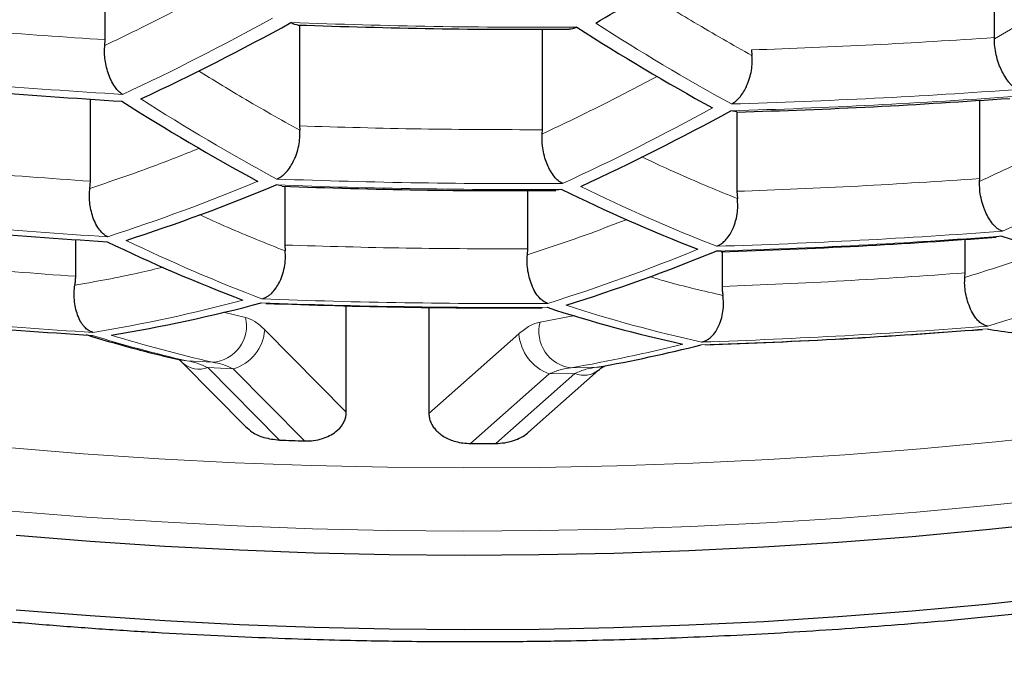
# Model space of a CAD drawing. Header units: millimetres. Extents: x 8 to 761, y 12 to 790.
# Tile 196 of 240: x 433.24 to 436, y 630.91 to 632.73. Entities that reach past the tile are written whole.
import ezdxf

# ---------------------------------------------------------------- set-up
doc = ezdxf.new("R2010")
doc.units = ezdxf.units.MM

msp = doc.modelspace()

# ---------------------------------------------------------------- linework, layer by layer
at = {"color": 7, "linetype": 'Continuous', "lineweight": 30}
for p, q in [((433.4816, 632.6698), (433.4816, 633.0051)), ((435.9747, 632.676), (435.9747, 633.0096)), ((434.0265, 632.7111), (434.0265, 632.4286)), ((434.7075, 632.418), (434.7075, 632.6997)), ((433.4806, 632.6541), (433.4816, 632.6698)), ((435.9746, 632.6721), (435.9747, 632.676)), ((435.2937, 632.6415), (435.2946, 632.6257)), ((433.4403, 632.2738), (433.4403, 632.504)), ((435.9334, 632.2814), (435.9334, 632.5008)), ((435.2526, 632.4677), (435.2358, 632.4711)), ((435.2524, 632.4677), (435.2524, 632.2455)), ((434.0265, 632.4286), (434.027, 632.4168)), ((434.7069, 632.4061), (434.7075, 632.418)), ((433.4387, 632.2536), (433.4403, 632.2738)), ((433.9769, 632.2605), (433.9609, 632.2632)), ((433.9852, 632.2592), (433.9852, 632.095)), ((435.9331, 632.2733), (435.9334, 632.2814)), ((434.6662, 632.0844), (434.6662, 632.2478)), ((434.7621, 632.2507), (434.7447, 632.2485)), ((435.2524, 632.2455), (435.2538, 632.2253)), ((435.9955, 632.12), (435.9793, 632.1182)), ((433.399, 632.0074), (433.399, 632.1101)), ((433.9852, 632.095), (433.9861, 632.0787)), ((435.8921, 632.0169), (435.8921, 632.1113)), ((434.6651, 632.068), (434.6662, 632.0844)), ((435.2081, 632.0775), (435.1943, 632.0777)), ((435.2111, 632.0763), (435.2111, 631.9791)), ((435.8915, 632.0044), (435.8921, 632.0169)), ((434.1573, 631.6271), (434.1573, 631.9255)), ((434.3891, 631.9208), (434.3891, 631.6235)), ((433.6981, 631.7651), (433.8747, 631.5868)), ((434.6686, 631.5711), (434.8648, 631.7445))]:
    msp.add_line(p, q, dxfattribs=at)
at = {"color": 252, "linetype": 'Continuous', "lineweight": 0}
for p, q in [((433.8751, 631.8922), (433.8134, 631.9073)), ((434.7978, 631.8979), (434.7008, 631.8793)), ((434.1573, 631.6271), (433.9288, 631.8578)), ((434.6415, 631.8467), (434.3891, 631.6235)), ((433.7103, 631.7707), (433.7827, 631.7668)), ((433.8408, 631.7481), (433.7692, 631.7516)), ((433.7692, 631.7516), (433.97, 631.5488)), ((433.8408, 631.7481), (434.0405, 631.5464)), ((434.7266, 631.7342), (434.5061, 631.5392)), ((434.7985, 631.7355), (434.5766, 631.5393)), ((434.7985, 631.7355), (434.7266, 631.7342)), ((434.7876, 631.7511), (434.8603, 631.7527))]:
    msp.add_line(p, q, dxfattribs=at)
at = {"color": 252, "linetype": 'Continuous', "lineweight": 0, "flags": 128}
for points in [[(433.7103, 631.7707), (433.6958, 631.7721), (433.6881, 631.774)], [(434.8603, 631.7527), (434.8745, 631.7537), (434.8813, 631.7551)], [(433.2079, 631.5275), (433.4198, 631.5104), (433.6324, 631.4964), (433.8456, 631.4854), (434.0592, 631.4775), (434.2732, 631.4726), (434.4873, 631.4708), (434.7015, 631.4721), (434.9155, 631.4764), (435.1292, 631.4837), (435.3425, 631.4941), (435.5552, 631.5075), (435.7672, 631.524), (435.9783, 631.5434), (436.1885, 631.5659)], [(433.2193, 631.3501), (433.4293, 631.3332), (433.64, 631.3193), (433.8514, 631.3085), (434.0631, 631.3006), (434.2752, 631.2958), (434.4875, 631.294), (434.6998, 631.2952), (434.9119, 631.2995), (435.1238, 631.3067), (435.3352, 631.317), (435.5461, 631.3303), (435.7562, 631.3467), (435.9655, 631.366), (436.1738, 631.3882)]]:
    msp.add_lwpolyline(points, dxfattribs=at)
at = {"color": 7, "linetype": 'Continuous', "lineweight": 30, "flags": 128}
for points in [[(433.2318, 631.2824), (433.4397, 631.2657), (433.6484, 631.252), (433.8577, 631.2412), (434.0675, 631.2334), (434.2775, 631.2286), (434.4877, 631.2268), (434.6979, 631.2281), (434.908, 631.2323), (435.1178, 631.2395), (435.3272, 631.2497), (435.536, 631.2629), (435.7441, 631.279), (435.9514, 631.2981), (436.1577, 631.3202)], [(436.1577, 631.1106), (435.9514, 631.0885), (435.7441, 631.0694), (435.536, 631.0533), (435.3272, 631.0401), (435.1178, 631.0299), (434.908, 631.0227), (434.6979, 631.0185), (434.4877, 631.0172), (434.2775, 631.019), (434.0675, 631.0238), (433.8577, 631.0316), (433.6484, 631.0424), (433.4397, 631.0561), (433.2318, 631.0728)]]:
    msp.add_lwpolyline(points, dxfattribs=at)
at = {"color": 7, "linetype": 'Continuous', "lineweight": 30}
for centre, radius, start, end in [((430.4412, 640.1221), 8.6221, 300.80506, 304.11762), ((430.6121, 638.8684), 7.023, 295.01578, 298.86507), ((438.2715, 638.1072), 6.4192, 237.30123, 241.25507), ((436.9074, 637.7988), 6.2863, 237.48844, 241.51656), ((431.9311, 638.5119), 6.8857, 294.76281, 298.68136), ((431.813, 637.439), 5.6038, 287.9534, 292.5377), ((436.9447, 636.6914), 4.9481, 243.8264, 248.6448), ((434.628, 650.4763), 18.4073, 263.94362, 266.44671), ((437.2406, 635.8283), 3.9117, 251.4402, 257.2343), ((435.5682, 636.4187), 4.79, 244.2499, 249.2089), ((433.1459, 637.1142), 5.4371, 287.4207, 292.1315), ((432.7705, 636.2593), 4.4762, 279.364, 284.8718), ((434.5746, 649.4629), 17.657, 263.72394, 266.33406), ((435.9033, 635.5435), 3.8111, 251.9209, 257.8525), ((436.4498, 635.0568), 3.235, 261.1829, 263.9999), ((434.0891, 636.0673), 4.383, 280.1339, 284.0435), ((434.5064, 646.4886), 14.9494, 267.94358, 268.21402), ((434.5078, 646.548), 15.0088, 269.99339, 270.26275)]:
    msp.add_arc(centre, radius, start, end, dxfattribs=at)
at = {"color": 252, "linetype": 'Continuous', "lineweight": 0}
for centre, radius, start, end in [((430.5583, 638.884), 7.0268, 295.02256, 298.86999), ((438.327, 638.121), 6.4228, 237.29621, 241.24807), ((434.6832, 651.3555), 18.8736, 271.68306, 274.11884), ((436.9654, 637.8108), 6.2936, 237.47798, 241.50194), ((434.6812, 651.3167), 18.8539, 271.68574, 274.12407), ((431.875, 638.5259), 6.8932, 294.77695, 298.69163), ((433.2494, 638.2078), 6.6666, 294.34145, 298.37599), ((431.7585, 637.4536), 5.6089, 287.9694, 292.5499), ((434.6539, 650.9563), 18.7059, 267.87683, 270.33159), ((434.656, 650.9961), 18.7291, 267.87835, 270.33007), ((437.001, 636.7039), 4.953, 243.8137, 248.6279), ((434.6302, 650.5173), 18.4344, 263.95122, 266.4506), ((434.631, 650.3592), 18.2901, 271.76471, 274.27848), ((434.6332, 650.4001), 18.3172, 271.76081, 274.27085), ((435.6265, 636.429), 4.7981, 244.2275, 249.179), ((433.0894, 637.1268), 5.4458, 287.449, 292.153), ((434.4705, 636.8489), 5.1976, 286.6039, 291.51), ((432.7156, 636.2722), 4.4822, 279.396, 284.897), ((434.6021, 649.9735), 18.0533, 267.83245, 270.37597), ((434.6043, 650.0155), 18.0843, 267.83463, 270.37379), ((435.9598, 635.5541), 3.8166, 251.894, 257.8179), ((434.5769, 649.5063), 17.6922, 263.73469, 266.33957), ((433.7756, 631.8689), 0.1023, 274.0245, 13.2132), ((434.7998, 631.8529), 0.1025, 165.0372, 263.1777), ((434.548, 635.4056), 3.7302, 252.8106, 257.0216), ((434.6024, 635.3996), 3.7241, 252.761, 257.2848), ((433.8057, 631.8664), 0.1234, 286.5202, 356.0216), ((434.7689, 631.8547), 0.1276, 183.5867, 250.6771), ((434.578, 649.3457), 17.5398, 271.87764, 274.49935), ((434.5803, 649.3892), 17.5751, 271.8721, 274.48854), ((434.0358, 636.0624), 4.3764, 279.8919, 284.091), ((433.7447, 631.8167), 0.0695, 227.7825, 290.6093), ((434.824, 631.7969), 0.0665, 247.4983, 307.9449)]:
    msp.add_arc(centre, radius, start, end, dxfattribs=at)
for points, knots in [([(417.0656, 638.937), (417.0764, 638.8322), (417.0979, 638.6226), (417.1451, 638.3088), (417.2033, 637.9949), (417.2736, 637.6812), (417.3558, 637.3677), (417.45, 637.0548), (417.5563, 636.7427), (417.6747, 636.4314), (417.7996, 636.1349), (417.9293, 635.8531), (418.062, 635.5859), (418.204, 635.3201), (418.3552, 635.0559), (418.5157, 634.7932), (418.6855, 634.5323), (418.8648, 634.2733), (419.0535, 634.0163), (419.2517, 633.7614), (419.4593, 633.5087), (419.6766, 633.2584), (419.9083, 633.0052), (420.1554, 632.7495), (420.4187, 632.4917), (420.693, 632.2373), (420.9765, 631.9882), (421.2691, 631.7444), (421.5705, 631.5062), (421.8832, 631.2716), (422.2073, 631.041), (422.5429, 630.8146), (422.889, 630.5932), (423.2455, 630.3773), (423.6126, 630.1669), (423.965, 629.976), (424.3003, 629.8036), (424.6163, 629.6484), (424.9389, 629.4974), (425.2631, 629.3529), (425.5882, 629.2148), (425.9141, 629.0831), (426.2457, 628.9558), (426.583, 628.8329), (426.9259, 628.7146), (427.2742, 628.6012), (427.6278, 628.4927), (427.9915, 628.3877), (428.3654, 628.2868), (428.7495, 628.1903), (429.1385, 628.0997), (429.5258, 628.0166), (429.9111, 627.9408), (430.2939, 627.8721), (430.6801, 627.8093), (431.0712, 627.7524), (431.467, 627.7016), (431.8672, 627.6569), (432.2696, 627.6187), (432.6808, 627.5865), (433.1004, 627.5608), (433.5283, 627.5421), (433.9571, 627.5308), (434.3624, 627.5272), (434.7439, 627.53), (435.1012, 627.5379), (435.4581, 627.5509), (435.8155, 627.5692), (436.1733, 627.5927), (436.5312, 627.6214), (436.8875, 627.6553), (437.2538, 627.6956), (437.6295, 627.7428), (438.0142, 627.7975), (438.3959, 627.8581), (438.7758, 627.9248), (439.1537, 627.9977), (439.5294, 628.0767), (439.901, 628.1612), (440.2737, 628.2525), (440.6471, 628.3508), (441.0209, 628.4561), (441.3893, 628.567), (441.7519, 628.683), (442.1086, 628.8043), (442.4592, 628.9305), (442.8037, 629.0616), (443.1421, 629.1973), (443.4741, 629.3375), (443.7999, 629.4821), (444.1193, 629.6308), (444.4322, 629.7835), (444.7385, 629.9401), (445.0382, 630.1005), (445.3313, 630.2644), (445.627, 630.4373), (445.9245, 630.6193), (446.2231, 630.8108), (446.5136, 631.0059), (446.8164, 631.2188), (447.1293, 631.4503), (447.4501, 631.7011), (447.7588, 631.9562), (448.0556, 632.2156), (448.3405, 632.4788), (448.6135, 632.7457), (448.8748, 633.0162), (449.1243, 633.2898), (449.3667, 633.5718), (449.6012, 633.8621), (449.8271, 634.1607), (450.0311, 634.4494), (450.2152, 634.7277), (450.3812, 634.995), (450.5374, 635.2641), (450.6841, 635.5348), (450.8211, 635.807), (450.9485, 636.0805), (451.0665, 636.3553), (451.1748, 636.6312), (451.2737, 636.9082), (451.3631, 637.1862), (451.4431, 637.465), (451.5151, 637.7502), (451.5785, 638.0418), (451.6323, 638.3397), (451.6763, 638.6381), (451.6967, 638.8374), (451.7069, 638.937)], [0, 0, 0, 0, 0.009667, 0.019335, 0.029002, 0.038724, 0.048447, 0.058169, 0.067929, 0.07769, 0.08745, 0.095948, 0.104448, 0.112948, 0.121446, 0.129945, 0.138445, 0.146945, 0.155444, 0.163944, 0.172445, 0.180946, 0.189446, 0.198504, 0.207564, 0.216624, 0.225682, 0.234566, 0.243452, 0.252336, 0.261271, 0.270208, 0.279143, 0.288054, 0.296967, 0.305878, 0.312993, 0.320111, 0.327228, 0.334343, 0.341131, 0.34792, 0.354709, 0.361496, 0.368285, 0.375076, 0.381866, 0.388655, 0.39573, 0.402809, 0.409887, 0.416963, 0.423704, 0.430448, 0.437192, 0.443934, 0.450767, 0.457603, 0.464439, 0.471273, 0.478453, 0.485636, 0.49282, 0.5, 0.505983, 0.511968, 0.517953, 0.523937, 0.529988, 0.536042, 0.542095, 0.548147, 0.554797, 0.561449, 0.568102, 0.574752, 0.581487, 0.588225, 0.594963, 0.601698, 0.608737, 0.615779, 0.622821, 0.62986, 0.636889, 0.64392, 0.650952, 0.657981, 0.665009, 0.672039, 0.679068, 0.686096, 0.693122, 0.700151, 0.707179, 0.714206, 0.721919, 0.729634, 0.737349, 0.745062, 0.754446, 0.763831, 0.773215, 0.782598, 0.791982, 0.801365, 0.810747, 0.82013, 0.829512, 0.839428, 0.849345, 0.85926, 0.867925, 0.876591, 0.885257, 0.893922, 0.902586, 0.911251, 0.919917, 0.92858, 0.937244, 0.945909, 0.954574, 0.963238, 0.972427, 0.981619, 0.99081, 1, 1, 1, 1]), ([(450.5758, 637.4086), (450.5402, 637.2996), (450.469, 637.0814), (450.3448, 636.756), (450.2078, 636.4322), (450.0567, 636.1102), (449.892, 635.7902), (449.7133, 635.4724), (449.5208, 635.157), (449.3142, 634.8443), (449.1091, 634.5561), (448.9086, 634.2922), (448.7156, 634.0518), (448.5138, 633.8136), (448.2937, 633.5671), (448.0538, 633.313), (447.7925, 633.0518), (447.5196, 632.7942), (447.2351, 632.5403), (446.9388, 632.2904), (446.6307, 632.0448), (446.3109, 631.8036), (445.9793, 631.5672), (445.6593, 631.3516), (445.3533, 631.1557), (445.0639, 630.9788), (444.767, 630.8056), (444.4634, 630.6367), (444.1531, 630.4722), (443.8362, 630.3122), (443.5122, 630.1565), (443.181, 630.0054), (442.8428, 629.8589), (442.4976, 629.7173), (442.1456, 629.5808), (441.7815, 629.4475), (441.4048, 629.3182), (441.0155, 629.1931), (440.6195, 629.0746), (440.2302, 628.9663), (439.8486, 628.8679), (439.4755, 628.7786), (439.0979, 628.6953), (438.7141, 628.6177), (438.3242, 628.5461), (437.9286, 628.4808), (437.5294, 628.4223), (437.1298, 628.371), (436.73, 628.3268), (436.3304, 628.2897), (435.9288, 628.2594), (435.5257, 628.2359), (435.1335, 628.22), (434.7526, 628.2109), (434.3832, 628.208), (434.0138, 628.211), (433.6448, 628.2199), (433.2764, 628.2347), (432.9089, 628.2553), (432.5427, 628.2816), (432.1711, 628.3142), (431.7946, 628.3535), (431.4135, 628.3997), (431.0351, 628.452), (430.6717, 628.5085), (430.3231, 628.5686), (429.9892, 628.6315), (429.6585, 628.699), (429.3284, 628.7717), (428.9992, 628.8496), (428.6712, 628.9326), (428.347, 629.0201), (428.0259, 629.1122), (427.7081, 629.2089), (427.3936, 629.3101), (427.0836, 629.4154), (426.7695, 629.5279), (426.4517, 629.6479), (426.1308, 629.7757), (425.8157, 629.9076), (425.5066, 630.0436), (425.2034, 630.1835), (424.9063, 630.3272), (424.6152, 630.4745), (424.3268, 630.6272), (424.0415, 630.7852), (423.7594, 630.9487), (423.4841, 631.1155), (423.208, 631.2901), (422.932, 631.4728), (422.6565, 631.6638), (422.3889, 631.858), (422.1292, 632.0553), (421.8773, 632.2556), (421.6332, 632.4588), (421.397, 632.6647), (421.1685, 632.8731), (420.9478, 633.084), (420.7349, 633.2973), (420.5296, 633.5128), (420.3272, 633.7357), (420.1282, 633.9661), (419.9334, 634.2041), (419.7472, 634.4442), (419.5581, 634.7022), (419.368, 634.9785), (419.1792, 635.2734), (419.0027, 635.5706), (418.8384, 635.8698), (418.6865, 636.1709), (418.5457, 636.4757), (418.4168, 636.7839), (418.2988, 637.0954), (418.2307, 637.3042), (418.1967, 637.4086)], [0, 0, 0, 0, 0.012016, 0.024033, 0.036048, 0.048064, 0.060082, 0.072098, 0.084115, 0.096133, 0.10815, 0.117635, 0.127123, 0.13661, 0.146095, 0.15685, 0.167607, 0.178362, 0.189118, 0.199875, 0.210631, 0.221388, 0.232148, 0.242905, 0.251473, 0.260044, 0.268615, 0.277183, 0.285692, 0.294204, 0.302716, 0.311225, 0.319737, 0.328251, 0.336765, 0.345277, 0.354177, 0.363081, 0.371985, 0.380885, 0.388912, 0.396942, 0.404971, 0.412997, 0.421139, 0.429285, 0.437431, 0.445573, 0.453555, 0.461543, 0.469533, 0.477521, 0.485503, 0.49278, 0.50006, 0.507341, 0.514618, 0.521895, 0.529174, 0.536454, 0.543731, 0.55142, 0.559114, 0.566807, 0.574496, 0.581455, 0.588416, 0.595377, 0.602335, 0.609461, 0.616589, 0.623716, 0.630842, 0.638038, 0.645235, 0.652433, 0.659629, 0.667457, 0.675287, 0.683117, 0.690945, 0.698771, 0.706599, 0.714428, 0.722254, 0.730365, 0.738477, 0.74659, 0.754701, 0.763481, 0.772263, 0.781045, 0.789825, 0.798603, 0.807384, 0.816164, 0.824943, 0.833721, 0.8425, 0.851279, 0.860057, 0.869478, 0.878902, 0.888326, 0.897747, 0.909039, 0.920333, 0.931625, 0.942916, 0.954209, 0.965501, 0.977, 0.988501, 1, 1, 1, 1]), ([(419.0052, 637.4158), (419.0397, 637.3123), (419.1087, 637.1052), (419.2285, 636.7965), (419.3604, 636.4891), (419.5055, 636.1836), (419.6635, 635.88), (419.8346, 635.5784), (420.0187, 635.2792), (420.2159, 634.9824), (420.4114, 634.7091), (420.6023, 634.4587), (420.7857, 634.2307), (420.9774, 634.0048), (421.1879, 633.7692), (421.419, 633.5244), (421.6723, 633.2711), (421.9369, 633.0213), (422.2128, 632.7752), (422.5001, 632.5329), (422.7988, 632.2947), (423.109, 632.0609), (423.4305, 631.8317), (423.7409, 631.6226), (424.0376, 631.4328), (424.3183, 631.2612), (424.6063, 631.0933), (424.9, 630.93), (425.1994, 630.7714), (425.5042, 630.6175), (425.8159, 630.4678), (426.1344, 630.3224), (426.4596, 630.1815), (426.7915, 630.0452), (427.13, 629.9138), (427.4801, 629.7856), (427.8422, 629.6612), (428.2164, 629.5408), (428.5971, 629.4267), (428.9597, 629.3258), (429.3029, 629.2368), (429.6254, 629.1587), (429.9515, 629.0851), (430.281, 629.0163), (430.6139, 628.9524), (430.9499, 628.8935), (431.2888, 628.8396), (431.6358, 628.7902), (431.9909, 628.7455), (432.3541, 628.706), (432.7192, 628.6723), (433.0802, 628.6451), (433.4369, 628.624), (433.7889, 628.6089), (434.1415, 628.5993), (434.4945, 628.5953), (434.8475, 628.5972), (435.2003, 628.6047), (435.5526, 628.6178), (435.9107, 628.6368), (436.2744, 628.6621), (436.6432, 628.6941), (437.0101, 628.732), (437.3629, 628.7745), (437.7018, 628.8209), (438.0266, 628.8705), (438.3489, 628.9248), (438.6696, 628.984), (438.9886, 629.0479), (439.3055, 629.1167), (439.6192, 629.1898), (439.9652, 629.2762), (440.3419, 629.3775), (440.747, 629.4957), (441.1185, 629.6127), (441.4575, 629.7266), (441.7655, 629.8361), (442.0685, 629.9497), (442.3663, 630.0673), (442.6588, 630.1887), (442.946, 630.3138), (443.2279, 630.4424), (443.5078, 630.5761), (443.7855, 630.7149), (444.0606, 630.8588), (444.3298, 631.006), (444.5992, 631.16), (444.8682, 631.3208), (445.1365, 631.4887), (445.3979, 631.6598), (445.6523, 631.8339), (445.8998, 632.011), (446.1404, 632.1908), (446.3741, 632.3734), (446.626, 632.579), (446.8934, 632.8087), (447.1727, 633.0634), (447.4226, 633.3051), (447.6456, 633.5329), (447.8442, 633.7458), (448.0349, 633.9609), (448.2276, 634.1894), (448.4207, 634.4317), (448.6128, 634.688), (448.7946, 634.9465), (448.966, 635.2071), (449.1273, 635.4696), (449.2783, 635.7339), (449.4192, 635.9998), (449.5512, 636.2699), (449.6741, 636.5442), (449.7873, 636.8225), (449.8906, 637.102), (449.9504, 637.2892), (449.9803, 637.3828)], [0, 0, 0, 0, 0.0119292, 0.0238599, 0.035789, 0.0477185, 0.0596496, 0.071579, 0.0835091, 0.0954408, 0.1073708, 0.1167787, 0.1261885, 0.1355981, 0.1450059, 0.1559083, 0.1668121, 0.1777143, 0.1886177, 0.1995228, 0.210426, 0.2213306, 0.2322371, 0.2431415, 0.2518285, 0.2605178, 0.269207, 0.2778937, 0.2864505, 0.2950099, 0.3035691, 0.3121257, 0.3206845, 0.3292465, 0.3378081, 0.3463667, 0.3553139, 0.3642651, 0.3732162, 0.3821631, 0.3894314, 0.3967021, 0.4039726, 0.4112407, 0.4185105, 0.4257831, 0.4330556, 0.4403252, 0.4479508, 0.4555798, 0.4632087, 0.4708342, 0.4781055, 0.4853799, 0.4926542, 0.4999254, 0.507197, 0.5144717, 0.5217464, 0.5290181, 0.5367084, 0.5444022, 0.5520961, 0.5597865, 0.5667345, 0.573685, 0.5806356, 0.5875837, 0.5946097, 0.601638, 0.6086664, 0.6156926, 0.625158, 0.6346261, 0.6440918, 0.6516663, 0.6592432, 0.6668203, 0.6743951, 0.6819681, 0.6895431, 0.6971182, 0.7046913, 0.7125455, 0.7204016, 0.7282579, 0.7361122, 0.7445258, 0.7529414, 0.7613572, 0.769771, 0.7781832, 0.7865973, 0.7950114, 0.8034238, 0.8146391, 0.8258564, 0.8370719, 0.8461004, 0.8551307, 0.864161, 0.8731897, 0.8836525, 0.8941178, 0.9045832, 0.9150462, 0.925508, 0.9359721, 0.9464363, 0.9568982, 0.9676724, 0.978449, 0.9892257, 1, 1, 1, 1]), ([(436.3081, 632.8826), (436.2564, 632.8485), (436.1449, 632.7752), (436.034, 632.7081), (435.9746, 632.6721)], [0, 0, 0, 0, 0.464144, 1, 1, 1, 1]), ([(433.8238, 632.8283), (433.7689, 632.7989), (433.6541, 632.7375), (433.5401, 632.6827), (433.4806, 632.6541)], [0, 0, 0, 0, 0.477959, 1, 1, 1, 1]), ([(435.2946, 632.6257), (435.2407, 632.6561), (435.1415, 632.712), (435.0416, 632.7743), (434.9959, 632.8027)], [0, 0, 0, 0, 0.543065, 1, 1, 1, 1]), ([(434.0024, 632.7179), (434.1359, 632.7136), (434.403, 632.705), (434.6701, 632.7052), (434.8037, 632.7053)], [0, 0, 0, 0, 0.499858, 1, 1, 1, 1]), ([(433.5305, 632.5168), (433.3967, 632.5255), (433.1292, 632.543), (432.8625, 632.5693), (432.7292, 632.5824)], [0, 0, 0, 0, 0.500242, 1, 1, 1, 1]), ([(434.027, 632.4168), (433.9732, 632.4467), (433.8788, 632.4993), (433.7838, 632.5581), (433.7429, 632.5833)], [0, 0, 0, 0, 0.570233, 1, 1, 1, 1]), ([(435.0287, 632.5675), (434.9809, 632.5422), (434.8732, 632.4851), (434.7663, 632.4344), (434.7069, 632.4061)], [0, 0, 0, 0, 0.443929, 1, 1, 1, 1]), ([(436.2327, 632.4207), (436.1923, 632.3996), (436.092, 632.3473), (435.9925, 632.301), (435.9331, 632.2733)], [0, 0, 0, 0, 0.403369, 1, 1, 1, 1]), ([(433.7457, 632.3659), (433.7029, 632.349), (433.6, 632.3081), (433.4982, 632.2737), (433.4387, 632.2536)], [0, 0, 0, 0, 0.415736, 1, 1, 1, 1]), ([(435.2538, 632.2253), (435.1999, 632.2471), (435.111, 632.2832), (435.0211, 632.3255), (434.9856, 632.3422)], [0, 0, 0, 0, 0.605325, 1, 1, 1, 1]), ([(433.9861, 632.0787), (433.9324, 632.0998), (433.8527, 632.1312), (433.7722, 632.1682), (433.746, 632.1802)], [0, 0, 0, 0, 0.674827, 1, 1, 1, 1]), ([(434.9441, 632.1669), (434.9106, 632.1539), (434.8171, 632.1177), (434.7245, 632.0875), (434.6651, 632.068)], [0, 0, 0, 0, 0.358262, 1, 1, 1, 1]), ([(436.1223, 632.0816), (436.1048, 632.0751), (436.0273, 632.0463), (435.9507, 632.0227), (435.8915, 632.0044)], [0, 0, 0, 0, 0.226257, 1, 1, 1, 1]), ([(433.6447, 632.0334), (433.6216, 632.0278), (433.5383, 632.0076), (433.4561, 631.993), (433.3966, 631.9825)], [0, 0, 0, 0, 0.276333, 1, 1, 1, 1]), ([(435.2132, 631.9541), (435.1594, 631.9663), (435.0916, 631.9817), (435.0228, 632.0022), (435.0087, 632.0065)], [0, 0, 0, 0, 0.7938526, 1, 1, 1, 1]), ([(433.9288, 631.8578), (433.9195, 631.8664), (433.901, 631.8835), (433.8837, 631.8893), (433.8751, 631.8922)], [0, 0, 0, 0, 0.503928, 1, 1, 1, 1]), ([(434.7008, 631.8793), (434.6913, 631.8767), (434.6722, 631.8715), (434.6518, 631.855), (434.6415, 631.8467)], [0, 0, 0, 0, 0.496072, 1, 1, 1, 1]), ([(433.7692, 631.7516), (433.7593, 631.7562), (433.7397, 631.7654), (433.7201, 631.7689), (433.7103, 631.7707)], [0, 0, 0, 0, 0.500475, 1, 1, 1, 1]), ([(433.7827, 631.7668), (433.7924, 631.7651), (433.8118, 631.7617), (433.8311, 631.7526), (433.8408, 631.7481)], [0, 0, 0, 0, 0.4995318, 1, 1, 1, 1]), ([(434.7266, 631.7342), (434.7368, 631.7385), (434.7572, 631.7469), (434.7775, 631.7497), (434.7876, 631.7511)], [0, 0, 0, 0, 0.500468, 1, 1, 1, 1]), ([(434.8603, 631.7527), (434.8501, 631.7513), (434.8295, 631.7483), (434.8088, 631.7398), (434.7985, 631.7355)], [0, 0, 0, 0, 0.499525, 1, 1, 1, 1])]:
    msp.add_open_spline(points, degree=3, knots=knots, dxfattribs=at)
at = {"color": 7, "linetype": 'Continuous', "lineweight": 30}
for points, knots in [([(419.2087, 636.3631), (419.2271, 636.3255), (419.2712, 636.2354), (419.3447, 636.0937), (419.4287, 635.9379), (419.516, 635.783), (419.6065, 635.6289), (419.7002, 635.4756), (419.797, 635.3232), (419.8971, 635.1716), (420.0004, 635.0208), (420.1069, 634.8709), (420.2161, 634.7223), (420.3282, 634.5751), (420.4428, 634.4296), (420.5605, 634.2851), (420.6809, 634.142), (420.804, 634.0002), (420.9297, 633.86), (421.0579, 633.7213), (421.1886, 633.5843), (421.3218, 633.4488), (421.4575, 633.3148), (421.5956, 633.1825), (421.736, 633.0518), (421.8786, 632.9227), (422.0237, 632.7953), (422.171, 632.6695), (422.3206, 632.5453), (422.4727, 632.4226), (422.6271, 632.3015), (422.7835, 632.182), (422.9419, 632.0645), (423.1021, 631.9489), (423.2643, 631.835), (423.4284, 631.723), (423.5944, 631.6126), (423.7625, 631.504), (423.9317, 631.3976), (424.1025, 631.2933), (424.2746, 631.191), (424.449, 631.0901), (424.6253, 630.991), (424.8033, 630.8937), (424.9828, 630.7984), (425.1635, 630.7051), (425.3452, 630.6138), (425.5278, 630.5248), (425.7116, 630.4378), (425.897, 630.3525), (426.084, 630.269), (426.272, 630.1875), (426.461, 630.1081), (426.6508, 630.0307), (426.8415, 629.9554), (427.0331, 629.8821), (427.2258, 629.8108), (427.4194, 629.7414), (427.6137, 629.6741), (427.8087, 629.6088), (428.0047, 629.5455), (428.2021, 629.4839), (428.4009, 629.4241), (428.6007, 629.3662), (428.8014, 629.3103), (429.0027, 629.2563), (429.2043, 629.2044), (429.4061, 629.1545), (429.6079, 629.1068), (429.8097, 629.0612), (430.0119, 629.0175), (430.2145, 628.9758), (430.4176, 628.9361), (430.621, 628.8983), (430.8247, 628.8625), (431.0288, 628.8286), (431.2333, 628.7967), (431.4382, 628.7668), (431.6435, 628.7387), (431.8493, 628.7125), (432.0555, 628.6883), (432.2617, 628.6661), (432.4682, 628.6457), (432.6751, 628.6273), (432.8828, 628.6108), (433.091, 628.5961), (433.2995, 628.5833), (433.5079, 628.5725), (433.716, 628.5636), (433.9235, 628.5566), (434.1302, 628.5516), (434.3358, 628.5486), (434.5404, 628.5474), (434.7453, 628.5482), (434.9507, 628.5508), (435.1568, 628.5554), (435.3628, 628.5619), (435.5689, 628.5703), (435.775, 628.5806), (435.9811, 628.5928), (436.1874, 628.6069), (436.3938, 628.623), (436.6003, 628.641), (436.807, 628.6609), (437.0133, 628.6828), (437.2192, 628.7065), (437.4243, 628.7321), (437.6291, 628.7597), (437.8332, 628.7891), (438.0361, 628.8203), (438.2378, 628.8532), (438.4387, 628.8881), (438.6395, 628.9249), (438.8401, 628.9637), (439.0406, 629.0044), (439.241, 629.0471), (439.4414, 629.0919), (439.6415, 629.1387), (439.8413, 629.1874), (440.0403, 629.238), (440.2387, 629.2906), (440.4363, 629.3451), (440.6331, 629.4015), (440.8291, 629.4598), (441.0243, 629.52), (441.2187, 629.5822), (441.412, 629.6462), (441.6041, 629.7121), (441.7949, 629.7797), (441.9846, 629.8492), (442.1732, 629.9206), (442.3608, 629.994), (442.5474, 630.0692), (442.7331, 630.1464), (442.9179, 630.2257), (443.1018, 630.307), (443.285, 630.3903), (443.4673, 630.4757), (443.6482, 630.563), (443.8276, 630.6521), (444.0055, 630.743), (444.1821, 630.8358), (444.3573, 630.9306), (444.531, 631.0272), (444.703, 631.1256), (444.8732, 631.2257), (445.0415, 631.3275), (445.2076, 631.4308), (445.3722, 631.536), (445.5354, 631.6432), (445.6972, 631.7524), (445.857, 631.8633), (446.0149, 631.976), (446.1709, 632.0904), (446.325, 632.2066), (446.4772, 632.3246), (446.6276, 632.4446), (446.776, 632.5662), (446.9222, 632.6895), (447.066, 632.8143), (447.2074, 632.9406), (447.3465, 633.0685), (447.4833, 633.198), (447.6178, 633.3292), (447.75, 633.462), (447.88, 633.5965), (448.0073, 633.7324), (448.132, 633.8698), (448.2541, 634.0085), (448.3737, 634.1488), (448.4908, 634.2906), (448.6052, 634.4337), (448.7166, 634.578), (448.8251, 634.7235), (448.9304, 634.8696), (449.0331, 635.0172), (449.1331, 635.1663), (449.2304, 635.3169), (449.3245, 635.4683), (449.4153, 635.6206), (449.4904, 635.7509), (449.534, 635.8307), (449.5495, 635.8592)], [0, 0, 0, 0, 0.004792, 0.011474, 0.018145, 0.024805, 0.031456, 0.038099, 0.044736, 0.051368, 0.057997, 0.064624, 0.071253, 0.07779, 0.084333, 0.090858, 0.097361, 0.10384, 0.11029, 0.116709, 0.123093, 0.12945, 0.135787, 0.142089, 0.14836, 0.154601, 0.160814, 0.167, 0.173161, 0.179299, 0.18543, 0.191519, 0.197571, 0.20359, 0.209577, 0.215535, 0.221467, 0.227374, 0.233259, 0.239039, 0.244822, 0.250592, 0.256342, 0.262066, 0.267758, 0.273414, 0.279027, 0.284594, 0.29011, 0.295631, 0.301134, 0.306598, 0.312024, 0.317414, 0.322772, 0.3281, 0.3334, 0.338675, 0.343927, 0.349121, 0.354311, 0.359495, 0.364669, 0.369828, 0.374967, 0.380082, 0.385167, 0.390221, 0.395237, 0.400213, 0.405172, 0.410116, 0.415038, 0.41994, 0.424823, 0.42969, 0.434544, 0.439385, 0.444217, 0.449041, 0.45386, 0.458662, 0.46344, 0.468228, 0.473024, 0.477821, 0.482614, 0.487397, 0.492165, 0.496915, 0.501641, 0.506339, 0.511005, 0.515665, 0.520374, 0.525084, 0.529797, 0.534515, 0.539241, 0.543976, 0.548722, 0.553482, 0.558256, 0.563048, 0.567862, 0.572655, 0.577457, 0.582275, 0.587099, 0.591913, 0.596709, 0.601515, 0.60635, 0.611206, 0.616086, 0.620993, 0.62593, 0.630902, 0.635891, 0.640899, 0.645927, 0.650974, 0.656041, 0.66113, 0.66624, 0.671373, 0.676528, 0.681695, 0.686875, 0.692076, 0.697301, 0.702552, 0.707833, 0.713144, 0.718491, 0.723874, 0.729297, 0.734766, 0.740259, 0.745764, 0.751304, 0.756876, 0.76248, 0.768111, 0.773769, 0.779451, 0.785153, 0.790869, 0.796592, 0.802403, 0.808236, 0.814095, 0.819982, 0.825899, 0.831849, 0.837835, 0.843858, 0.84993, 0.856011, 0.862114, 0.868244, 0.8744, 0.880586, 0.886802, 0.893051, 0.899337, 0.905659, 0.911974, 0.91833, 0.92472, 0.931139, 0.937581, 0.944041, 0.950512, 0.956988, 0.96345, 0.970018, 0.976589, 0.983165, 0.989747, 0.996337, 1, 1, 1, 1]), ([(417.4396, 635.9953), (417.4541, 635.9657), (417.4958, 635.8803), (417.5684, 635.74), (417.6571, 635.5744), (417.749, 635.41), (417.8438, 635.2467), (417.9416, 635.0848), (418.0426, 634.9238), (418.1466, 634.7638), (418.2537, 634.6048), (418.3637, 634.4473), (418.4765, 634.2911), (418.5922, 634.1361), (418.7108, 633.9824), (418.8323, 633.8299), (418.9567, 633.6787), (419.084, 633.5287), (419.2142, 633.3799), (419.347, 633.2327), (419.4823, 633.0871), (419.62, 632.9432), (419.7604, 632.8007), (419.9033, 632.6597), (420.0487, 632.5204), (420.1966, 632.3826), (420.3468, 632.2465), (420.4994, 632.112), (420.654, 631.9794), (420.8103, 631.8491), (420.9689, 631.7203), (421.1296, 631.5932), (421.2929, 631.4676), (421.4579, 631.344), (421.6248, 631.2222), (421.7938, 631.1023), (421.9646, 630.9841), (422.1375, 630.8677), (422.3123, 630.7531), (422.4891, 630.6402), (422.668, 630.529), (422.8482, 630.4199), (423.0299, 630.3128), (423.2131, 630.2077), (423.3981, 630.1044), (423.5846, 630.003), (423.7728, 629.9034), (423.9624, 629.8058), (424.1536, 629.7101), (424.3462, 629.6163), (424.5403, 629.5244), (424.7359, 629.4344), (424.9329, 629.3463), (425.1312, 629.2601), (425.3305, 629.1759), (425.5305, 629.094), (425.7311, 629.0141), (425.9326, 628.9364), (426.135, 628.8606), (426.3384, 628.7869), (426.5427, 628.7151), (426.7479, 628.6453), (426.9542, 628.5774), (427.1615, 628.5114), (427.3698, 628.4474), (427.5792, 628.3853), (427.7897, 628.325), (428.0004, 628.2669), (428.2115, 628.2108), (428.4232, 628.1567), (428.6364, 628.1044), (428.8508, 628.054), (429.066, 628.0054), (429.282, 627.9588), (429.4984, 627.9141), (429.7151, 627.8714), (429.932, 627.8308), (430.1488, 627.7922), (430.3653, 627.7557), (430.5814, 627.7213), (430.7969, 627.689), (431.0122, 627.6588), (431.2288, 627.6303), (431.4471, 627.6035), (431.6667, 627.5786), (431.8863, 627.5556), (432.1059, 627.5346), (432.3256, 627.5155), (432.5454, 627.4984), (432.7653, 627.4832), (432.9854, 627.47), (433.2056, 627.4587), (433.4261, 627.4493), (433.6468, 627.4419), (433.8678, 627.4364), (434.089, 627.4328), (434.3096, 627.4311), (434.5296, 627.4314), (434.7488, 627.4336), (434.9683, 627.4378), (435.1878, 627.4438), (435.4075, 627.4518), (435.6273, 627.4617), (435.847, 627.4735), (436.0668, 627.4873), (436.2866, 627.503), (436.5062, 627.5206), (436.7257, 627.5402), (436.9451, 627.5617), (437.1642, 627.5851), (437.383, 627.6104), (437.601, 627.6376), (437.8183, 627.6667), (438.0347, 627.6977), (438.2506, 627.7305), (438.4658, 627.7652), (438.6806, 627.8019), (438.8948, 627.8405), (439.1086, 627.881), (439.3219, 627.9234), (439.5348, 627.9678), (439.7474, 628.0141), (439.9596, 628.0625), (440.1716, 628.1128), (440.3833, 628.1652), (440.5941, 628.2194), (440.8035, 628.2755), (441.0118, 628.3333), (441.2198, 628.3932), (441.4275, 628.4552), (441.6349, 628.5193), (441.8417, 628.5854), (442.0478, 628.6534), (442.2529, 628.7234), (442.457, 628.7953), (442.6596, 628.869), (442.8608, 628.9444), (443.0601, 629.0215), (443.2569, 629.1), (443.4532, 629.1806), (443.6493, 629.2634), (443.8456, 629.3489), (444.0405, 629.436), (444.2338, 629.525), (444.4256, 629.6159), (444.6159, 629.7085), (444.8048, 629.8031), (444.9923, 629.8995), (445.1783, 629.9978), (445.3629, 630.098), (445.5462, 630.2002), (445.7282, 630.3045), (445.9087, 630.4106), (446.0875, 630.5186), (446.2645, 630.6284), (446.4398, 630.74), (446.6134, 630.8535), (446.7853, 630.9689), (446.9553, 631.086), (447.1233, 631.2049), (447.2896, 631.3257), (447.4541, 631.4484), (447.6166, 631.5729), (447.7764, 631.6985), (447.9339, 631.8258), (448.0893, 631.9548), (448.243, 632.0858), (448.3943, 632.2183), (448.5432, 632.3525), (448.6897, 632.4881), (448.8339, 632.6254), (448.9757, 632.7643), (449.1152, 632.9049), (449.2524, 633.0471), (449.3875, 633.1913), (449.5201, 633.3371), (449.6501, 633.4844), (449.7772, 633.6328), (449.9017, 633.7827), (450.0235, 633.934), (450.1425, 634.0867), (450.2588, 634.2407), (450.3722, 634.396), (450.4827, 634.5526), (450.5903, 634.7104), (450.6947, 634.869), (450.7962, 635.0288), (450.8948, 635.1898), (450.9904, 635.352), (451.0829, 635.5152), (451.1721, 635.6793), (451.2548, 635.837), (451.306, 635.9404), (451.3299, 635.9885)], [0, 0, 0, 0, 0.003314, 0.009565, 0.0158, 0.022018, 0.028215, 0.034388, 0.040534, 0.046714, 0.052854, 0.058974, 0.065075, 0.071158, 0.077225, 0.083277, 0.089315, 0.095342, 0.101357, 0.107363, 0.113312, 0.119249, 0.125165, 0.131062, 0.136943, 0.142778, 0.148616, 0.154423, 0.160193, 0.165918, 0.171589, 0.177296, 0.182955, 0.188585, 0.194186, 0.19976, 0.205309, 0.210835, 0.216339, 0.221822, 0.227286, 0.232733, 0.23811, 0.243481, 0.248827, 0.254147, 0.259442, 0.264713, 0.26996, 0.275184, 0.280387, 0.285567, 0.290727, 0.295867, 0.300985, 0.30605, 0.311086, 0.316094, 0.321075, 0.326032, 0.330967, 0.33588, 0.340774, 0.345651, 0.350512, 0.355359, 0.360194, 0.36502, 0.369767, 0.374531, 0.379292, 0.384048, 0.388793, 0.393526, 0.398242, 0.402939, 0.407614, 0.412263, 0.416885, 0.421476, 0.426035, 0.430558, 0.435081, 0.439673, 0.444249, 0.448812, 0.453362, 0.457902, 0.462433, 0.466957, 0.471477, 0.475993, 0.480507, 0.485021, 0.489537, 0.494056, 0.498577, 0.503052, 0.507529, 0.512012, 0.5165, 0.520995, 0.525497, 0.530006, 0.534521, 0.539045, 0.543577, 0.548116, 0.552664, 0.557221, 0.561787, 0.566353, 0.570913, 0.575476, 0.580046, 0.584623, 0.589209, 0.593807, 0.598419, 0.603045, 0.607689, 0.612352, 0.617036, 0.621742, 0.626474, 0.631238, 0.635969, 0.640718, 0.645503, 0.650319, 0.655166, 0.660039, 0.664935, 0.669851, 0.674784, 0.67973, 0.684685, 0.689645, 0.694604, 0.699518, 0.704593, 0.709682, 0.714786, 0.719907, 0.725047, 0.730208, 0.735391, 0.740599, 0.745833, 0.751094, 0.756386, 0.76171, 0.767074, 0.772448, 0.777848, 0.783275, 0.788732, 0.794221, 0.799734, 0.805258, 0.810826, 0.816427, 0.822054, 0.827696, 0.8333, 0.838993, 0.844703, 0.850432, 0.856181, 0.861952, 0.867747, 0.873567, 0.879414, 0.88529, 0.891198, 0.897165, 0.903118, 0.909094, 0.915091, 0.921109, 0.927148, 0.933205, 0.939281, 0.945375, 0.951485, 0.957607, 0.963716, 0.969879, 0.976047, 0.982223, 0.988407, 0.994602, 1, 1, 1, 1]), ([(434.0219, 632.7112), (434.0191, 632.7114), (434.0128, 632.7119), (434.0062, 632.7157), (434.0024, 632.7179)], [0, 0, 0, 0, 0.424465, 1, 1, 1, 1]), ([(434.0219, 632.7112), (434.1486, 632.7072), (434.4021, 632.6992), (434.6557, 632.6993), (434.7824, 632.6993)], [0, 0, 0, 0, 0.499975, 1, 1, 1, 1]), ([(434.8037, 632.7053), (434.7995, 632.7033), (434.7923, 632.6998), (434.7854, 632.6994), (434.7824, 632.6993)], [0, 0, 0, 0, 0.576551, 1, 1, 1, 1]), ([(436.0388, 632.5307), (436.0366, 632.5319), (436.0326, 632.5341), (436.0267, 632.5387), (436.0209, 632.544), (436.013, 632.5529), (436.0037, 632.5663), (435.9955, 632.5814), (435.9899, 632.5941), (435.9845, 632.6081), (435.979, 632.6275), (435.9749, 632.6511), (435.9747, 632.6652), (435.9746, 632.6721)], [0, 0, 0, 0, 0.0750019, 0.1339989, 0.1931282, 0.2655266, 0.397844, 0.5141204, 0.5664657, 0.6280277, 0.7557925, 0.8790271, 1, 1, 1, 1]), ([(433.5305, 632.5168), (433.5277, 632.5187), (433.5228, 632.522), (433.5153, 632.5294), (433.5069, 632.5399), (433.4979, 632.5559), (433.4899, 632.5761), (433.4842, 632.5971), (433.4808, 632.6175), (433.4793, 632.6368), (433.4802, 632.6485), (433.4806, 632.6541)], [0, 0, 0, 0, 0.0974982, 0.1683634, 0.2689764, 0.4147009, 0.5498595, 0.6750778, 0.7911446, 0.8990458, 1, 1, 1, 1]), ([(435.2375, 632.4901), (435.2396, 632.4913), (435.2441, 632.4938), (435.2509, 632.4991), (435.2576, 632.5056), (435.2653, 632.5147), (435.2732, 632.5266), (435.2799, 632.54), (435.2847, 632.5517), (435.2893, 632.5654), (435.2935, 632.5837), (435.2959, 632.6057), (435.295, 632.6191), (435.2946, 632.6257)], [0, 0, 0, 0, 0.064689, 0.142415, 0.215314, 0.283397, 0.405064, 0.507762, 0.565969, 0.632708, 0.760568, 0.882454, 1, 1, 1, 1]), ([(432.7275, 632.5635), (432.8607, 632.5503), (433.1274, 632.524), (433.3949, 632.5065), (433.5287, 632.4977)], [0, 0, 0, 0, 0.499756, 1, 1, 1, 1]), ([(428.2532, 632.5417), (428.2683, 632.5322), (428.3245, 632.4969), (428.4247, 632.4375), (428.5536, 632.3636), (428.6854, 632.2914), (428.8197, 632.221), (428.9566, 632.1522), (429.096, 632.0853), (429.2379, 632.0201), (429.3821, 631.9568), (429.5286, 631.8952), (429.6774, 631.8356), (429.8284, 631.7777), (429.9762, 631.7237), (430.1259, 631.6714), (430.272, 631.6227), (430.4197, 631.5758), (430.5635, 631.5322), (430.7086, 631.4901), (430.855, 631.4497), (431.0027, 631.411), (431.1515, 631.3738), (431.3015, 631.3383), (431.4526, 631.3045), (431.6047, 631.2724), (431.7578, 631.2419), (431.9117, 631.2131), (432.0665, 631.186), (432.2221, 631.1605), (432.3783, 631.1368), (432.5352, 631.1148), (432.6926, 631.0945), (432.8505, 631.0759), (433.0087, 631.0591), (433.167, 631.044), (433.3254, 631.0306), (433.4834, 631.0189), (433.6406, 631.009), (433.7959, 631.0008), (433.9468, 630.9945), (434.0862, 630.99), (434.2071, 630.9871), (434.3184, 630.9853), (434.416, 630.9844), (434.4811, 630.9843), (434.5078, 630.9843)], [0, 0, 0, 0, 0.009517, 0.03538, 0.061252, 0.08713, 0.113013, 0.1389, 0.164789, 0.19068, 0.216575, 0.242473, 0.268376, 0.294285, 0.320202, 0.343466, 0.369335, 0.392571, 0.415797, 0.439009, 0.462209, 0.485395, 0.508568, 0.531728, 0.554875, 0.578007, 0.601126, 0.624229, 0.647316, 0.670386, 0.693437, 0.716466, 0.739469, 0.762442, 0.785377, 0.808261, 0.831077, 0.853794, 0.876357, 0.898659, 0.920453, 0.941026, 0.958292, 0.972175, 0.988591, 1, 1, 1, 1]), ([(434.5078, 630.9843), (434.5674, 630.9845), (434.6508, 630.9847), (434.7738, 630.9865), (434.8783, 630.9887), (435.0029, 630.9922), (435.1337, 630.9971), (435.2708, 631.0034), (435.4123, 631.0112), (435.557, 631.0207), (435.7043, 631.0317), (435.8535, 631.0444), (436.0042, 631.0588), (436.1558, 631.0749), (436.3083, 631.0927), (436.4612, 631.1123), (436.6144, 631.1335), (436.7677, 631.1565), (436.9209, 631.1812), (437.0739, 631.2077), (437.2266, 631.2359), (437.3788, 631.2658), (437.5304, 631.2975), (437.6813, 631.3309), (437.8314, 631.3659), (437.9807, 631.4028), (438.129, 631.4413), (438.2762, 631.4815), (438.4223, 631.5234), (438.5673, 631.567), (438.7109, 631.6122), (438.8532, 631.6591), (438.9941, 631.7077), (439.1335, 631.7579), (439.2714, 631.8097), (439.4077, 631.8632), (439.5422, 631.9182), (439.6751, 631.9748), (439.8062, 632.0331), (439.9354, 632.0929), (440.0627, 632.1542), (440.1881, 632.2171), (440.3114, 632.2815), (440.4327, 632.3474), (440.5518, 632.4148), (440.6627, 632.4799), (440.7328, 632.5232), (440.7649, 632.5431)], [0, 0, 0, 0, 0.025461, 0.035636, 0.052549, 0.070097, 0.088915, 0.108557, 0.128841, 0.149624, 0.170804, 0.192305, 0.21407, 0.236056, 0.258228, 0.28056, 0.303028, 0.325617, 0.348311, 0.371099, 0.393969, 0.416914, 0.439927, 0.463002, 0.486132, 0.509314, 0.532544, 0.555818, 0.579133, 0.602487, 0.625877, 0.649302, 0.672758, 0.696245, 0.719762, 0.743306, 0.766876, 0.790471, 0.814091, 0.837733, 0.861396, 0.88508, 0.908782, 0.932503, 0.956239, 0.97999, 1, 1, 1, 1]), ([(435.2527, 632.4671), (435.3802, 632.4715), (435.6355, 632.4804), (435.89, 632.4974), (436.0174, 632.5059)], [0, 0, 0, 0, 0.4994799, 1, 1, 1, 1]), ([(433.9626, 632.2798), (433.9656, 632.2811), (433.9715, 632.2839), (433.9806, 632.2906), (433.9906, 632.3003), (434.0007, 632.3135), (434.0085, 632.3274), (434.014, 632.3395), (434.0193, 632.3533), (434.0245, 632.3724), (434.0278, 632.3956), (434.0272, 632.4098), (434.027, 632.4168)], [0, 0, 0, 0, 0.0899537, 0.179818, 0.2745687, 0.4019406, 0.512027, 0.5635886, 0.6301076, 0.7578655, 0.8804812, 1, 1, 1, 1]), ([(434.7639, 632.2673), (434.7597, 632.2697), (434.7518, 632.2742), (434.7403, 632.2863), (434.73, 632.3013), (434.7211, 632.3191), (434.7138, 632.3392), (434.7087, 632.3614), (434.7059, 632.3848), (434.7066, 632.3991), (434.7069, 632.4061)], [0, 0, 0, 0, 0.139137, 0.260309, 0.395027, 0.514547, 0.627118, 0.75556, 0.879152, 1, 1, 1, 1]), ([(433.9769, 632.2595), (434.1049, 632.2554), (434.3608, 632.2472), (434.6167, 632.2474), (434.7447, 632.2475)], [0, 0, 0, 0, 0.499978, 1, 1, 1, 1]), ([(435.9973, 632.1338), (435.9942, 632.135), (435.9887, 632.1372), (435.9807, 632.143), (435.9716, 632.1516), (435.9615, 632.1646), (435.9529, 632.18), (435.9472, 632.1928), (435.9419, 632.2069), (435.9365, 632.2264), (435.9328, 632.251), (435.933, 632.2659), (435.9331, 632.2733)], [0, 0, 0, 0, 0.099863, 0.17804, 0.256451, 0.3931, 0.514548, 0.569856, 0.626274, 0.753908, 0.877623, 1, 1, 1, 1]), ([(433.4889, 632.1183), (433.4866, 632.1194), (433.4823, 632.1216), (433.4765, 632.1261), (433.4713, 632.1308), (433.4642, 632.1389), (433.4556, 632.1522), (433.4472, 632.172), (433.4413, 632.1933), (433.438, 632.2146), (433.4368, 632.235), (433.4381, 632.2476), (433.4387, 632.2536)], [0, 0, 0, 0, 0.077516, 0.14358, 0.198189, 0.256137, 0.403051, 0.539577, 0.666475, 0.784693, 0.895397, 1, 1, 1, 1]), ([(435.196, 632.0916), (435.1987, 632.0928), (435.2049, 632.0954), (435.2139, 632.102), (435.2238, 632.1117), (435.233, 632.1243), (435.24, 632.1376), (435.2448, 632.1493), (435.2494, 632.1629), (435.2536, 632.1815), (435.2557, 632.2042), (435.2544, 632.2183), (435.2538, 632.2253)], [0, 0, 0, 0, 0.083606, 0.185224, 0.278659, 0.403471, 0.510233, 0.564683, 0.631322, 0.759165, 0.881452, 1, 1, 1, 1]), ([(435.2082, 632.0761), (435.3368, 632.0808), (435.5942, 632.0901), (435.8509, 632.1079), (435.9794, 632.1168)], [0, 0, 0, 0, 0.499435, 1, 1, 1, 1]), ([(433.921, 631.9442), (433.9236, 631.9449), (433.9279, 631.9462), (433.9347, 631.9497), (433.9414, 631.9541), (433.9504, 631.9619), (433.9603, 631.9736), (433.9685, 631.9873), (433.974, 631.9993), (433.9794, 632.013), (433.9845, 632.0324), (433.9875, 632.0564), (433.9866, 632.0713), (433.9861, 632.0787)], [0, 0, 0, 0, 0.073783, 0.127756, 0.199074, 0.270431, 0.400206, 0.513292, 0.563785, 0.628958, 0.75655, 0.879464, 1, 1, 1, 1]), ([(434.7223, 631.9317), (434.7199, 631.9325), (434.7154, 631.9342), (434.7091, 631.9381), (434.7038, 631.9423), (434.6962, 631.9496), (434.6869, 631.9621), (434.6772, 631.9822), (434.6701, 632.0041), (434.6657, 632.0265), (434.6637, 632.0483), (434.6647, 632.0616), (434.6651, 632.068)], [0, 0, 0, 0, 0.078073, 0.145509, 0.202306, 0.252047, 0.399192, 0.535767, 0.662764, 0.781417, 0.893234, 1, 1, 1, 1]), ([(433.3966, 631.9825), (433.3973, 631.9867), (433.3987, 631.9954), (433.3989, 632.0034), (433.399, 632.0074)], [0, 0, 0, 0, 0.49355, 1, 1, 1, 1]), ([(433.4474, 631.8502), (433.4427, 631.852), (433.4346, 631.8552), (433.4251, 631.8636), (433.4184, 631.8716), (433.4115, 631.882), (433.4042, 631.8977), (433.3981, 631.919), (433.3948, 631.941), (433.394, 631.9626), (433.3958, 631.9759), (433.3966, 631.9825)], [0, 0, 0, 0, 0.147923, 0.258742, 0.319884, 0.392647, 0.530318, 0.658627, 0.778712, 0.891957, 1, 1, 1, 1]), ([(435.2111, 631.9791), (435.2112, 631.9752), (435.2114, 631.9672), (435.2126, 631.9585), (435.2132, 631.9541)], [0, 0, 0, 0, 0.4935292, 1, 1, 1, 1]), ([(435.9557, 631.868), (435.951, 631.8692), (435.943, 631.8713), (435.9333, 631.8786), (435.927, 631.8847), (435.9228, 631.8897), (435.916, 631.899), (435.9076, 631.9142), (435.8992, 631.9368), (435.8935, 631.9603), (435.8905, 631.9835), (435.8912, 631.9975), (435.8915, 632.0044)], [0, 0, 0, 0, 0.1467692, 0.2537596, 0.2979463, 0.3471931, 0.3951877, 0.5317531, 0.6587403, 0.7777617, 0.8907639, 1, 1, 1, 1]), ([(435.1544, 631.8235), (435.1576, 631.8244), (435.1638, 631.8261), (435.173, 631.8315), (435.1831, 631.8399), (435.1929, 631.8518), (435.2002, 631.8649), (435.2052, 631.8764), (435.2098, 631.8898), (435.214, 631.9087), (435.2157, 631.9321), (435.214, 631.9468), (435.2132, 631.9541)], [0, 0, 0, 0, 0.090767, 0.179749, 0.274463, 0.401833, 0.511981, 0.563585, 0.630085, 0.757831, 0.880459, 1, 1, 1, 1]), ([(433.9323, 631.9315), (434.0613, 631.9273), (434.3194, 631.9189), (434.5775, 631.9192), (434.7065, 631.9194)], [0, 0, 0, 0, 0.49998, 1, 1, 1, 1]), ([(433.4282, 631.844), (433.4702, 631.8314), (433.5574, 631.8054), (433.6435, 631.7847), (433.6881, 631.774)], [0, 0, 0, 0, 0.482302, 1, 1, 1, 1]), ([(435.1636, 631.8155), (435.2933, 631.8204), (435.553, 631.8304), (435.8119, 631.8493), (435.9414, 631.8588)], [0, 0, 0, 0, 0.499438, 1, 1, 1, 1]), ([(433.6886, 631.7738), (433.6886, 631.7739), (433.6885, 631.774), (433.6912, 631.7719), (433.6956, 631.7676), (433.698, 631.7652)], [0, 0, 0, 0, 0.155807, 0.53424, 1, 1, 1, 1]), ([(434.8649, 631.7445), (434.8678, 631.747), (434.8732, 631.7516), (434.8783, 631.7547), (434.8799, 631.7549), (434.8807, 631.7549)], [0, 0, 0, 0, 0.392558, 0.723113, 1, 1, 1, 1]), ([(434.0405, 631.5464), (434.0491, 631.5466), (434.0661, 631.5468), (434.0899, 631.5521), (434.111, 631.5606), (434.1316, 631.5736), (434.1495, 631.5933), (434.1569, 631.6135), (434.1572, 631.6249), (434.1573, 631.6271)], [0, 0, 0, 0, 0.1502665, 0.3004541, 0.4335626, 0.5665262, 0.7597704, 0.9537545, 1, 1, 1, 1]), ([(434.3891, 631.6235), (434.3894, 631.6193), (434.3899, 631.6108), (434.3939, 631.5986), (434.4002, 631.5869), (434.4088, 631.5762), (434.4194, 631.5664), (434.4323, 631.5576), (434.4473, 631.5501), (434.465, 631.5441), (434.4847, 631.54), (434.4989, 631.5394), (434.5061, 631.5392)], [0, 0, 0, 0, 0.087243, 0.177191, 0.264398, 0.353905, 0.445937, 0.540061, 0.644492, 0.751262, 0.874071, 1, 1, 1, 1]), ([(433.8751, 631.5872), (433.8811, 631.5816), (433.8956, 631.5684), (433.9285, 631.5536), (433.9553, 631.5505), (433.97, 631.5488)], [0, 0, 0, 0, 0.2459727, 0.5858676, 1, 1, 1, 1]), ([(434.5766, 631.5393), (434.5851, 631.5397), (434.6022, 631.5406), (434.6262, 631.5466), (434.6473, 631.5561), (434.6619, 631.5641), (434.6674, 631.5704), (434.6682, 631.5714)], [0, 0, 0, 0, 0.250945, 0.50179, 0.728941, 0.955831, 1, 1, 1, 1])]:
    msp.add_open_spline(points, degree=3, knots=knots, dxfattribs=at)
at = {"color": 252, "linetype": 'Continuous', "lineweight": 0}
for points in [[(433.4816, 632.6698), (433.3679, 632.6776), (433.1406, 632.6931), (432.9139, 632.7148), (432.8006, 632.7256)], [(435.9747, 632.676), (435.8613, 632.6687), (435.6346, 632.6541), (435.4073, 632.6457), (435.2937, 632.6415)], [(434.7075, 632.418), (434.594, 632.4182), (434.367, 632.4186), (434.14, 632.4253), (434.0265, 632.4286)], [(433.4403, 632.2738), (433.3266, 632.2818), (433.0993, 632.2976), (432.8726, 632.3199), (432.7593, 632.331)], [(435.9334, 632.2814), (435.82, 632.2738), (435.5934, 632.2586), (435.366, 632.2499), (435.2524, 632.2455)], [(434.6662, 632.0844), (434.5527, 632.0845), (434.3257, 632.0849), (434.0987, 632.0916), (433.9852, 632.095)], [(433.399, 632.0074), (433.2853, 632.0156), (433.058, 632.032), (432.8313, 632.0551), (432.718, 632.0666)], [(435.8921, 632.0169), (435.7788, 632.009), (435.5521, 631.993), (435.3248, 631.9837), (435.2111, 631.9791)]]:
    msp.add_open_spline(points, degree=3, dxfattribs=at)

doc.saveas('drawing.dxf')
